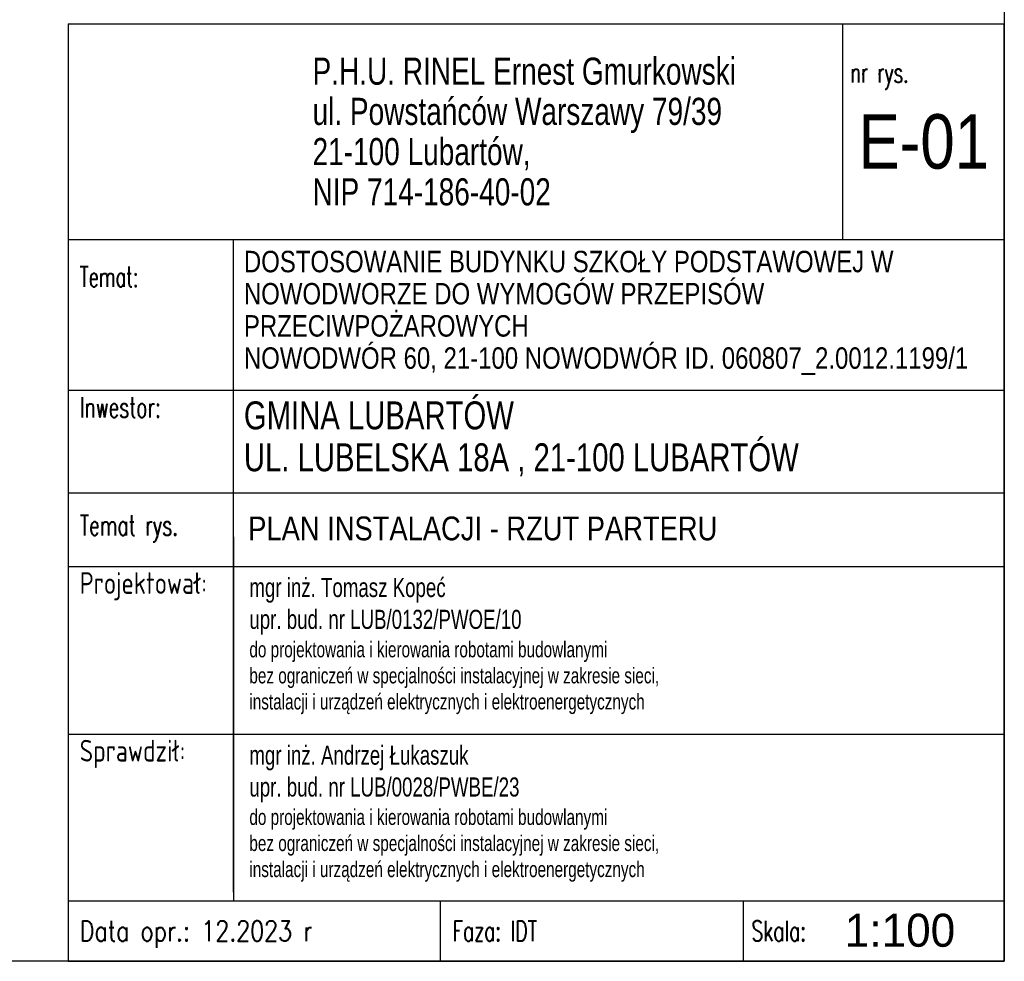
# Model space of a CAD drawing. Header units: centimetres. Extents: x -16053 to 7031, y -7778 to 254.
# Tile 32 of 256: x -11405 to -10395, y -7196 to -6230. Entities that reach past the tile are written whole.
import ezdxf

# ---------------------------------------------------------------- set-up
doc = ezdxf.new("R2010")
doc.units = ezdxf.units.CM
doc.header["$MEASUREMENT"] = 0
doc.layers.get('0').update_dxf_attribs({"linetype": 'CONTINUOUS'})
doc.layers.add('jt_tabela', color=130, linetype='CONTINUOUS')
doc.layers.add('OPISY ELEKTRYCZNE', color=120, linetype='CONTINUOUS')
doc.styles.add('ARIAL 1-100', font='txt', dxfattribs={"width": 0.7, "height": 18})
doc.styles.add('CP_TXTCON', font='arial.ttf', dxfattribs={"width": 0.8})
doc.styles.add('DYBY', font='ROMANS.SHX', dxfattribs={"width": 0.8})
doc.styles.add('Opisowy', font='txt')

# ---------------------------------------------------------------- blocks, each defined once
blk = doc.blocks.new('G$C368C7595')
at = {"layer": 'jt_tabela'}
blk.add_line((0, 26.89), (116.84, 26.89), dxfattribs=at)

msp = doc.modelspace()

# ---------------------------------------------------------------- linework, layer by layer
at = {"layer": 'jt_tabela'}
for p, q in [((-11355.092, -6234.046), (-11355.092, -7195.77)), ((-11355.092, -6234.046), (-10394.63, -6234.046)), ((-10560.382, -6455.089), (-10560.382, -6234.046)), ((-10394.63, -7195.77), (-10394.63, -6234.046)), ((-11355.092, -6455.089), (-10394.63, -6455.089)), ((-11185.468, -7124.714), (-11185.468, -6455.089)), ((-11355.092, -6609.766), (-10394.63, -6609.766)), ((-11355.092, -6715.226), (-10394.63, -6715.226)), ((-11185.468, -6760.39), (-11185.468, -7133.756)), ((-11355.092, -6790.755), (-10394.63, -6790.755)), ((-11355.092, -6962.752), (-10394.63, -6962.752)), ((-11355.312, -7133.756), (-10394.63, -7133.756)), ((-11355.092, -7133.756), (-10394.63, -7133.756)), ((-10973.508, -7133.756), (-10973.508, -7195.77)), ((-10662.296, -7195.77), (-10662.296, -7133.756)), ((-11355.092, -7195.77), (-10394.63, -7195.77))]:
    msp.add_line(p, q, dxfattribs=at)
at = {"layer": 'OPISY ELEKTRYCZNE', "linetype": 'ByBlock'}
msp.add_lwpolyline([(-16053.303, 208.272), (-10394.63, 208.272), (-10394.63, -7195.77), (-16053.303, -7195.77)], close=True, dxfattribs=at)

# ---------------------------------------------------------------- block references
at = {"xscale": 8.100000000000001, "yscale": 8.100000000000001, "zscale": 8.100000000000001}
msp.add_blockref('G$C368C7595', (-11355.092, -6451.856), dxfattribs=at)

# ---------------------------------------------------------------- texts
at = {"layer": 'jt_tabela'}
for s, height, style, width, p in [('nr rys.', 20.9061, 'DYBY', 0.645, (-10552.834, -6294.266)), ('E-01', 55.8257, 'Opisowy', 0.85, (-10544.256, -6382.494)), ('Temat:', 20.9061, 'DYBY', 0.64, (-11343.351, -6503.883)), ('Inwestor:', 20.9061, 'DYBY', 0.674, (-11343.351, -6637.727)), ('Temat rys.', 20.9061, 'DYBY', 0.674, (-11343.351, -6758.773)), ('PLAN INSTALACJI - RZUT PARTERU', 24.42373, 'CP_TXTCON', 0.821813, (-11170.49, -6763.857)), ('Projektował:', 22.27663, 'DYBY', 0.75, (-11343.351, -6818.813)), ('Sprawdził:', 22.2766, 'DYBY', 0.75, (-11343.351, -6990.81)), ('Skala:', 20.9061, 'DYBY', 0.674, (-10654.097, -7175.028)), ('Data opr.: 12.2023 r ', 20.9061, 'DYBY', 0.8, (-11343.351, -7175.028)), ('Faza: IDT', 20.9061, 'DYBY', 0.674, (-10961.021, -7175.028))]:
    msp.add_text(s, height=height, dxfattribs=dict(at, style=style, width=width)).set_placement(p)
at = {"layer": 'jt_tabela', "style": 'Opisowy'}
msp.add_text('1:100', height=33.8679, dxfattribs=at).set_placement((-10558.344, -7180.839))
at = {"layer": 'jt_tabela', "attachment_point": 1, "style": 'DYBY'}
for s, insert, char_height, width, line_spacing_factor in [('{\\W0.74;\\fArial|b0|i0|c238|p34;P.H.U. RINEL Ernest Gmurkowski\\Pul. Powstańców Warszawy 79/39\\P21-100 Lubartów, \\PNIP 714-186-40-02}', (-11104.465, -6268.585), 27.81085, 777.97306, 0.89), ('{\\fArial|b0|i0|c238|p34;DOSTOSOWANIE BUDYNKU SZKOŁY PODSTAWOWEJ W NOWODWORZE DO WYMOGÓW PRZEPISÓW PRZECIWPOŻAROWYCH \\PNOWODWÓR 60, 21-100 NOWODWÓR ID. 060807_2.0012.1199/1 \\P\\P}', (-11174.911, -6466.825), 22, 775.43533, 0.9), ('{\\W0.75;\\fArial|b0|i0|c238|p34;\\H1.230769x;GMINA LUBARTÓW \\PUL. LUBELSKA 18A , 21-100 LUBARTÓW\\P}', (-11174.911, -6621.307), 23.29926, 775.43533, 0.9)]:
    msp.add_mtext(s, dxfattribs=dict(at, insert=insert, char_height=char_height, width=width, line_spacing_factor=line_spacing_factor))
at = {"layer": 'jt_tabela', "char_height": 19.6122, "width": 830.99054, "attachment_point": 1, "style": 'ARIAL 1-100'}
for s, insert in [('mgr inż. Tomasz Kopeć\\Pupr. bud. nr LUB/0132/PWOE/10\\P\\pxql;{\\H0.818504x;do projektowania i kierowania robotami budowlanymi\\Pbez ograniczeń w specjalności instalacyjnej w zakresie sieci,\\Pinstalacji i urządzeń elektrycznych i elektroenergetycznych}', (-11169.292, -6802.429)), ('mgr inż. Andrzej Łukaszuk\\Pupr. bud. nr LUB/0028/PWBE/23\\P\\pxql;{\\H0.818504x;do projektowania i kierowania robotami budowlanymi\\Pbez ograniczeń w specjalności instalacyjnej w zakresie sieci,\\Pinstalacji i urządzeń elektrycznych i elektroenergetycznych\\P}', (-11169.292, -6974.426))]:
    msp.add_mtext(s, dxfattribs=dict(at, insert=insert))

doc.saveas('drawing.dxf')
